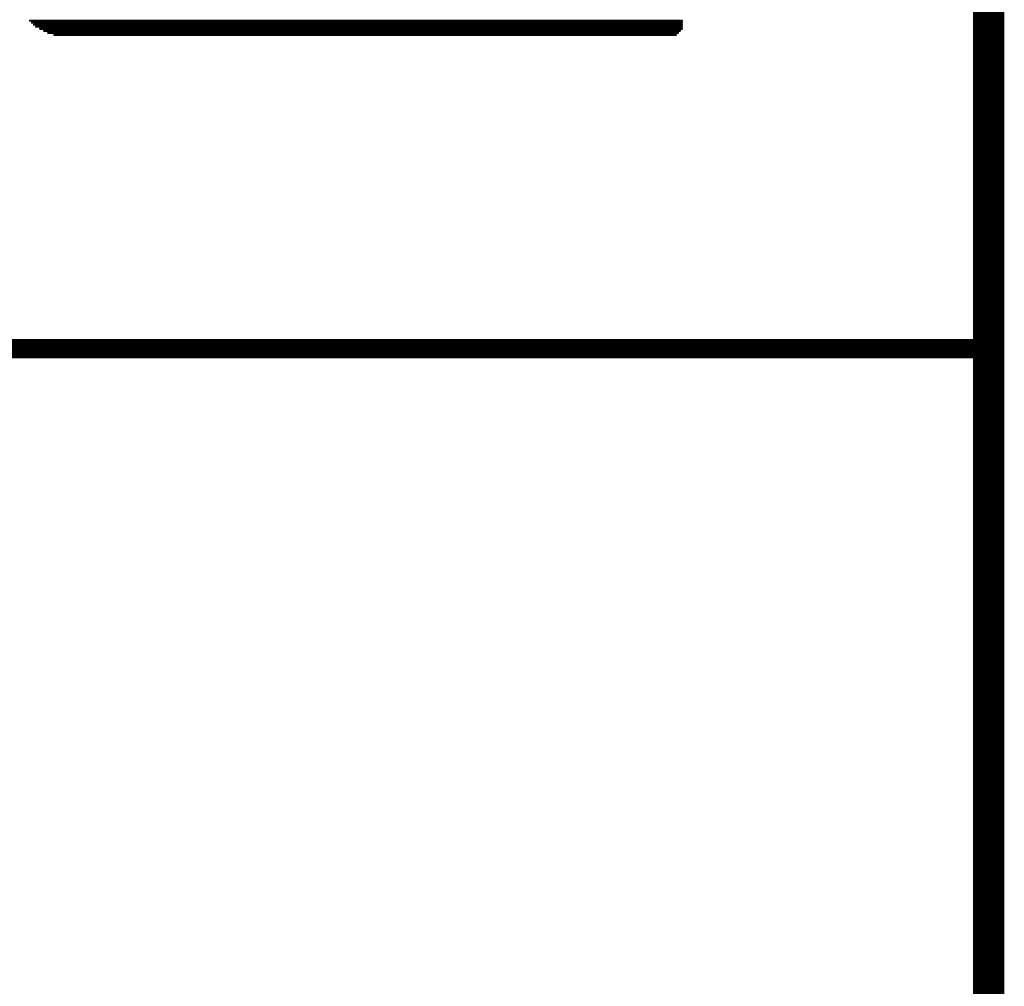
# Model space of a CAD drawing. Header units: millimetres. Extents: x 138 to 555, y 26 to 334.
# Tile 46 of 202: x 319 to 325, y 38 to 44. Entities that reach past the tile are written whole.
import ezdxf

# ---------------------------------------------------------------- set-up
doc = ezdxf.new("R2010")
doc.units = ezdxf.units.MM
doc.layers.add('Mechanical31', color=56, linetype='Continuous')
doc.layers.add('Mechanical32', color=56, linetype='Continuous')

# ---------------------------------------------------------------- blocks, each defined once
blk = doc.blocks.new('CARTOUCHE_STM_TOP_485')
at = {"layer": 'Mechanical31', "const_width": 0.12}
for points in [[(121, 0), (121, 24)], [(80, 16), (121, 16)]]:
    blk.add_lwpolyline(points, dxfattribs=at)
at = {"layer": 'Mechanical31', "const_width": 0.06}
blk.add_lwpolyline([(120.97, 16, 1), (121.03, 16, 1)], format="xyb", close=True, dxfattribs=at)
blk = doc.blocks.new('CARTOUCHE_STM_BOTTOM_486')
at = {"layer": 'Mechanical32'}
for points, const_width in [([(121, 0), (121, 24)], 0.12), ([(114.9685, 18.0254), (119.0452, 18.0254)], 0.0127), ([(114.9812, 18.0127), (119.0452, 18.0127)], 0.0127), ([(114.9939, 18), (119.0452, 18)], 0.0127), ([(115.0066, 17.9873), (119.0452, 17.9873)], 0.0127), ([(115.032, 17.9746), (119.0452, 17.9746)], 0.0127), ([(115.0574, 17.9619), (119.0325, 17.9619)], 0.0127), ([(115.0828, 17.9492), (119.0198, 17.9492)], 0.0127), ([(115.1209, 17.9365), (119.0071, 17.9365)], 0.0127)]:
    blk.add_lwpolyline(points, dxfattribs=dict(at, const_width=const_width))
at = {"layer": 'Mechanical32', "const_width": 0.00635}
for points in [[(114.9653, 18.0254, 1), (114.9717, 18.0254, 1)], [(114.978, 18.0127, 1), (114.9844, 18.0127, 1)], [(114.9907, 18, 1), (114.9971, 18, 1)], [(115.0034, 17.9873, 1), (115.0098, 17.9873, 1)], [(115.0288, 17.9746, 1), (115.0352, 17.9746, 1)], [(119.042, 18.0254, 1), (119.0484, 18.0254, 1)], [(119.042, 18.0127, 1), (119.0484, 18.0127, 1)], [(119.042, 18, 1), (119.0484, 18, 1)], [(119.042, 17.9873, 1), (119.0484, 17.9873, 1)], [(119.042, 17.9746, 1), (119.0484, 17.9746, 1)], [(115.0542, 17.9619, 1), (115.0606, 17.9619, 1)], [(115.0796, 17.9492, 1), (115.086, 17.9492, 1)], [(115.1177, 17.9365, 1), (115.1241, 17.9365, 1)], [(119.0039, 17.9365, 1), (119.0103, 17.9365, 1)], [(119.0166, 17.9492, 1), (119.023, 17.9492, 1)], [(119.0293, 17.9619, 1), (119.0357, 17.9619, 1)]]:
    blk.add_lwpolyline(points, format="xyb", close=True, dxfattribs=at)

msp = doc.modelspace()

# ---------------------------------------------------------------- block references
for name, p in [('CARTOUCHE_STM_BOTTOM_486', (203.9929, 25.8041)), ('CARTOUCHE_STM_TOP_485', (203.9179, 25.7791))]:
    msp.add_blockref(name, p)

doc.saveas('drawing.dxf')
